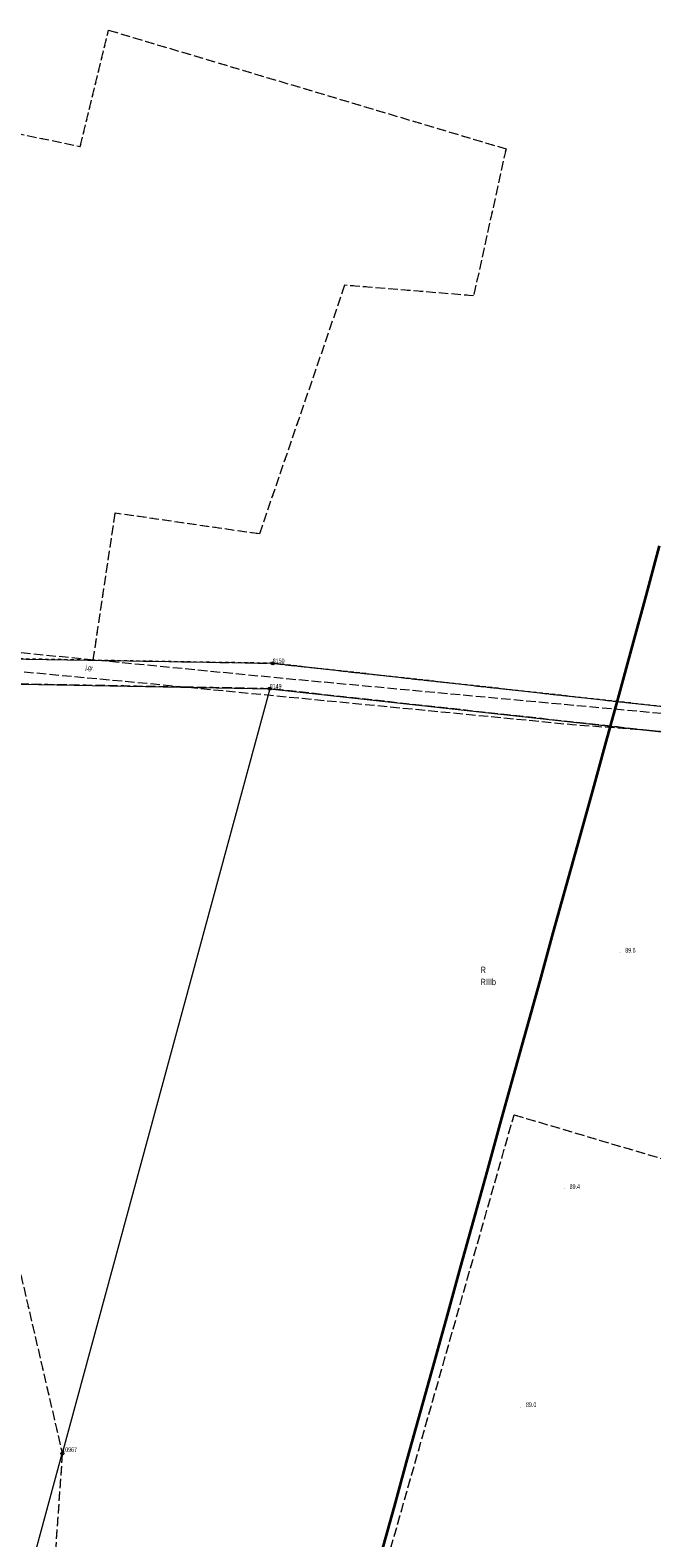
# Model space of a CAD drawing. Header units: metres. Extents: x 6524698 to 6533081, y 5883213 to 5896811.
# Tile 117 of 167: x 6526780 to 6526878, y 5894030 to 5894267. Entities that reach past the tile are written whole.
import ezdxf
from ezdxf.enums import TextEntityAlignment as Align

# ---------------------------------------------------------------- set-up
doc = ezdxf.new("R2010")
doc.units = ezdxf.units.M
doc.header["$MEASUREMENT"] = 0
for name, pattern in [('mapa zasadnicza$0$1.5_0.5', [2, 1.5, -0.5]), ('mapa zasadnicza$0$219-500', [0]), ('mapa zasadnicza$0$egkk-500', [2, 1.5, -0.5]), ('mapa zasadnicza$0$egug-500', [1, 0.5, -0.5])]:
    doc.linetypes.add(name, pattern=pattern)
doc.layers.get('0').update_dxf_attribs({"lineweight": 0})
for name, color, linetype in [('mapa zasadnicza$0$000 Inne (niezydentyfikowane)', 7, 'Continuous'), ('mapa zasadnicza$0$202-punkt graniczny', 7, 'Continuous'), ('mapa zasadnicza$0$202-punkt graniczny-Atr103', 7, 'Continuous'), ('mapa zasadnicza$0$209-oznaczenie konturu klasyfikacyjnego', 7, 'Continuous'), ('mapa zasadnicza$0$210-oznaczenie konturu użytku gruntowego', 7, 'Continuous'), ('mapa zasadnicza$0$217-kontur klasyfikacyjny', 7, 'Continuous'), ('mapa zasadnicza$0$218-kontur użytku gruntowego', 7, 'Continuous'), ('mapa zasadnicza$0$219-działka ewidencyjna', 7, 'Continuous'), ('mapa zasadnicza$0$jezdnia', 7, 'Continuous'), ('mapa zasadnicza$0$jezdnia-Atr17', 7, 'Continuous'), ('mapa zasadnicza$0$pikieta naturalna', 7, 'Continuous'), ('mapa zasadnicza$0$pikieta naturalna-Atr2', 7, 'Continuous')]:
    doc.layers.add(name, color=color, linetype=linetype)
doc.styles.add('mapa zasadnicza$0$STANDARD', font='Working1250', dxfattribs={"width": 0.75})

# ---------------------------------------------------------------- blocks, each defined once
blk = doc.blocks.new('mapa zasadnicza$0$202')
at = {"color": 0, "linetype": 'Continuous', "lineweight": 0}
blk.add_circle((0, 0), 0.25, dxfattribs=at)
blk = doc.blocks.new('mapa zasadnicza$0$PW01')
at = {"linetype": 'Continuous', "lineweight": 13}
h = blk.add_hatch(color=0, dxfattribs=at)
edge = h.paths.add_edge_path()
edge.add_arc((0, 0), 0.045, 0, 360)

msp = doc.modelspace()

# ---------------------------------------------------------------- linework, layer by layer
at = {"layer": 'mapa zasadnicza$0$000 Inne (niezydentyfikowane)', "color": 7, "linetype": 'Continuous', "lineweight": 35, "flags": 128}
msp.add_lwpolyline([(6526835.328, 5894026.969), (6526837.416, 5894034.503), (6526839.503, 5894042.037), (6526841.591, 5894049.571), (6526843.678, 5894057.105), (6526845.765, 5894064.639), (6526847.853, 5894072.174), (6526849.94, 5894079.708), (6526852.028, 5894087.242), (6526854.115, 5894094.776), (6526856.203, 5894102.31), (6526858.29, 5894109.844), (6526860.378, 5894117.379), (6526862.465, 5894124.913), (6526864.553, 5894132.447), (6526866.64, 5894139.981), (6526868.727, 5894147.515), (6526870.815, 5894155.049), (6526872.861, 5894162.435), (6526874.953, 5894170.168), (6526877.084, 5894178.05), (6526879.216, 5894185.932)], dxfattribs=at)
at = {"layer": 'mapa zasadnicza$0$217-kontur klasyfikacyjny', "color": 92, "linetype": 'mapa zasadnicza$0$egkk-500', "lineweight": 18, "flags": 128}
for points in [[(6526787.89, 5894248.9), (6526792.36, 5894267.24)], [(6526792.36, 5894267.24), (6526855.01, 5894248.53)], [(6526748.19, 5894257.17), (6526787.89, 5894248.9)], [(6526855.01, 5894248.53), (6526849.9, 5894225.36)], [(6526829.57, 5894227.03), (6526816.13, 5894187.81)], [(6526849.9, 5894225.36), (6526829.57, 5894227.03)], [(6526793.35, 5894191.1), (6526789.87, 5894167.91)], [(6526816.13, 5894187.81), (6526793.35, 5894191.1)], [(6526789.87, 5894167.91), (6526818.23, 5894167.42)], [(6526756.36, 5894166.48), (6526785.05, 5894042.85)], [(6526818.23, 5894167.42), (6526920.41, 5894156.1)], [(6526817.76, 5894163.42), (6526775.74, 5894164.2)], [(6526919.33, 5894152.24), (6526817.76, 5894163.42)], [(6526824.22, 5893983.58), (6526856.29, 5894096.25)], [(6526856.29, 5894096.25), (6526900, 5894083.26)], [(6526785.05, 5894042.85), (6526781.83, 5893996.88)]]:
    msp.add_lwpolyline(points, dxfattribs=at)
at = {"layer": 'mapa zasadnicza$0$218-kontur użytku gruntowego', "color": 3, "linetype": 'mapa zasadnicza$0$egug-500', "lineweight": 18, "flags": 128}
for points in [[(6526787.89, 5894248.9), (6526792.36, 5894267.24)], [(6526792.36, 5894267.24), (6526855.01, 5894248.53)], [(6526748.19, 5894257.17), (6526787.89, 5894248.9)], [(6526855.01, 5894248.53), (6526849.9, 5894225.36)], [(6526829.57, 5894227.03), (6526816.13, 5894187.81)], [(6526849.9, 5894225.36), (6526829.57, 5894227.03)], [(6526793.35, 5894191.1), (6526789.87, 5894167.91)], [(6526816.13, 5894187.81), (6526793.35, 5894191.1)], [(6526789.87, 5894167.91), (6526778.14, 5894168.12)], [(6526818.23, 5894167.42), (6526789.87, 5894167.91)], [(6526756.36, 5894166.48), (6526785.05, 5894042.85)], [(6526920.41, 5894156.1), (6526818.23, 5894167.42)], [(6526817.76, 5894163.42), (6526775.74, 5894164.2)], [(6526919.33, 5894152.24), (6526817.76, 5894163.42)], [(6526824.22, 5893983.58), (6526856.29, 5894096.25)], [(6526856.29, 5894096.25), (6526900, 5894083.26)], [(6526785.05, 5894042.85), (6526781.83, 5893996.88)]]:
    msp.add_lwpolyline(points, dxfattribs=at)
at = {"layer": 'mapa zasadnicza$0$219-działka ewidencyjna', "color": 7, "linetype": 'mapa zasadnicza$0$219-500', "lineweight": 18, "flags": 128}
for points in [[(6526776.09, 5894168.15), (6526818.23, 5894167.42)], [(6526818.23, 5894167.42), (6526920.41, 5894156.1)], [(6526775.74, 5894164.2), (6526817.76, 5894163.42)], [(6526817.76, 5894163.42), (6526785.05, 5894042.85)], [(6526817.76, 5894163.42), (6526919.33, 5894152.24)], [(6526756.09, 5893936.1), (6526785.05, 5894042.85)]]:
    msp.add_lwpolyline(points, dxfattribs=at)
at = {"layer": 'mapa zasadnicza$0$jezdnia', "color": 7, "linetype": 'mapa zasadnicza$0$1.5_0.5', "lineweight": 18, "flags": 128}
msp.add_lwpolyline([(6526919.64, 5894156.16), (6526930.6, 5894154.59), (6526949.65, 5894152.14), (6526958.9, 5894151.13), (6526991.37, 5894146.89), (6526991.28, 5894143.22), (6526961.71, 5894147.09), (6526924.82, 5894151.67), (6526904.3, 5894153.91), (6526885.87, 5894156.2), (6526865.42, 5894157.73), (6526799.5, 5894164.12), (6526732.84, 5894170.34), (6526695.92, 5894173.47), (6526696.51, 5894176.09), (6526714.09, 5894174.8), (6526728.52, 5894173.74), (6526741.61, 5894172.25), (6526776.47, 5894169.31), (6526820.93, 5894164.98), (6526879.75, 5894159.53)], close=True, dxfattribs=at)

# ---------------------------------------------------------------- block references
at = {"layer": 'mapa zasadnicza$0$202-punkt graniczny', "color": 7, "linetype": 'Continuous', "lineweight": 18}
for p in [(6526818.23, 5894167.42), (6526817.76, 5894163.42), (6526785.05, 5894042.85)]:
    msp.add_blockref('mapa zasadnicza$0$202', p, dxfattribs=at)
at = {"layer": 'mapa zasadnicza$0$pikieta naturalna', "color": 7, "linetype": 'Continuous', "lineweight": 13}
for p, rotation in [((6526872.97, 5894121.84), 359.999), ((6526864.17, 5894084.65), 0.089), ((6526857.24, 5894050.07), 359.944)]:
    msp.add_blockref('mapa zasadnicza$0$PW01', p, dxfattribs=dict(at, rotation=rotation))

# ---------------------------------------------------------------- texts
at = {"layer": 'mapa zasadnicza$0$202-punkt graniczny-Atr103', "color": 7, "style": 'mapa zasadnicza$0$STANDARD', "width": 0.667}
for s, p in [('8150', (6526818.23, 5894167.42)), ('8149', (6526817.76, 5894163.42))]:
    msp.add_text(s, height=0.75, dxfattribs=at).set_placement(p)
msp.add_text('10967', height=0.75, dxfattribs=at).set_placement((6526785.05, 5894042.85), align=Align.BOTTOM_LEFT)
at = {"layer": 'mapa zasadnicza$0$209-oznaczenie konturu klasyfikacyjnego', "color": 3, "linetype": 'Continuous', "lineweight": 18, "style": 'mapa zasadnicza$0$STANDARD', "width": 0.79}
msp.add_text('RIIIb', height=1, dxfattribs=at).set_placement((6526851, 5894117.69), align=Align.TOP_LEFT)
at = {"layer": 'mapa zasadnicza$0$210-oznaczenie konturu użytku gruntowego', "color": 3, "linetype": 'Continuous', "lineweight": 18, "style": 'mapa zasadnicza$0$STANDARD', "width": 0.79}
msp.add_text('R', height=1, dxfattribs=at).set_placement((6526851, 5894118.59))
at = {"layer": 'mapa zasadnicza$0$jezdnia-Atr17', "color": 7, "style": 'mapa zasadnicza$0$STANDARD', "width": 0.667}
msp.add_text('j.gr.', height=0.75, rotation=354.583, dxfattribs=at).set_placement((6526788.69, 5894166.42))
at = {"layer": 'mapa zasadnicza$0$pikieta naturalna-Atr2', "color": 7, "style": 'mapa zasadnicza$0$STANDARD', "width": 0.667}
for s, p in [('89.6', (6526873.81, 5894121.81)), ('89.4', (6526865.04, 5894084.55)), ('89.0', (6526858.17, 5894050.17))]:
    msp.add_text(s, height=0.75, dxfattribs=at).set_placement(p)

doc.saveas('drawing.dxf')
